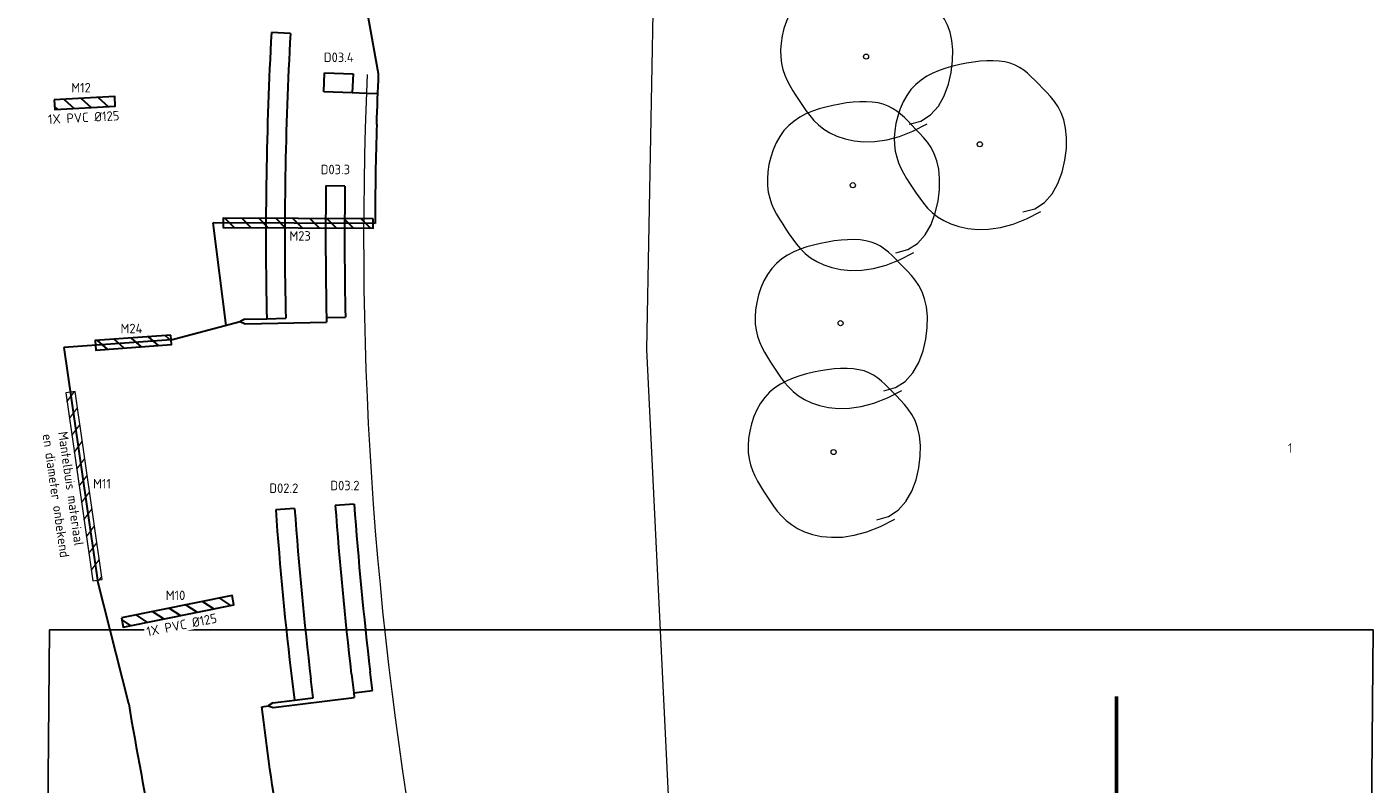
# Model space of a CAD drawing. Header units: metres. Extents: x 196669 to 197684, y 355211 to 356669.
# Tile 11 of 18: x 197027 to 197098, y 355611 to 355651. Entities that reach past the tile are written whole.
import ezdxf
from ezdxf.enums import TextEntityAlignment as Align
from ezdxf.lldxf.tags import DXFTag

# ---------------------------------------------------------------- set-up
doc = ezdxf.new("R2010")
doc.units = ezdxf.units.M
for name, color, linetype, lineweight in [('B-WE-GR-BOOM-S', 252, 'Continuous', 18), ('B-WE-KL-DATA_KOPPELKABEL_GLASVEZEL-G', 104, 'KL-GLASVEZEL-N', 20), ('B-WE-KL-MANTELBUIS-G', 104, 'Continuous', 18), ('B-WE-KL-MANTELBUIS-T25', 7, 'Continuous', 18), ('B-WE-KL-MANTELBUIS_NUMMERING-T25', 104, 'Continuous', 18), ('B-WE-OG-BEBOUWING_HUISNUMMER-T35', 252, 'Continuous', 9), ('N-WE-KL-MANTELBUIS-G', 4, 'Continuous', 30), ('N-WE-KL-MANTELBUIS-T25', 4, 'Continuous', 25), ('N-WE-KL-VRI_KABEL-G', 30, 'Continuous', 30), ('N-WE-KL-VRI_UITSLIJPER-G', 130, 'Continuous', 30), ('N-WE-VW-VRI-ONTRUIMINGSTIJDEN_OTTO-G', 7, 'Continuous', 25), ('N-WE-VW-VRI_DETECTIELUS-G', 3, 'Continuous', 30), ('N-WE-VW-VRI_DETECTIELUS-T25', 7, 'Continuous', 30), ('N01-WE-VH-KANTOPSLUITING_TROTTOIRBAND_180X200-G', 5, 'Continuous', 18), ('V-WE-KL-MANTELBUIS-G', 1, 'Continuous', 30), ('V-WE-KL-MANTELBUIS-T25', 1, 'Continuous', 25)]:
    doc.layers.add(name, color=color, linetype=linetype, lineweight=lineweight)
doc.styles.add('NLCS-ISO-M200-T25', font='NLCS-ISO.ttf', dxfattribs={"height": 0.5})
doc.styles.get("Standard").update_dxf_attribs({"font": 'Microsoft JhengHei.ttf'})
tags = doc.linetypes.add('KL-GLASVEZEL-N', pattern='A,4,-1,[101,NLCS.SHX,S=0.5,R=0,X=0,Y=0],-1,4,-1,["G",Standard,S=1,R=0,X=-0.25,Y=-0.5],-1.5', length=12.5).pattern_tags.tags
tags[18] = DXFTag(74, 10)

# ---------------------------------------------------------------- blocks, each defined once
blk = doc.blocks.new('SGR-BOOM_09')
blk.add_lwpolyline([(-2.711, 3.837), (-3.391, 3.615), (-3.939, 3.223), (-4.367, 2.697), (-4.684, 2.075), (-4.901, 1.394), (-5.029, 0.692), (-5.078, 0.004), (-5.057, -0.631), (-4.978, -1.184), (-4.849, -1.658), (-4.679, -2.064), (-4.477, -2.414), (-4.251, -2.716), (-4.01, -2.983), (-3.764, -3.225), (-3.519, -3.452), (-3.284, -3.674), (-3.056, -3.889), (-2.829, -4.093), (-2.6, -4.282), (-2.363, -4.453), (-2.114, -4.603), (-1.847, -4.727), (-1.559, -4.822), (-1.246, -4.884), (-0.91, -4.917), (-0.554, -4.921), (-0.182, -4.9), (0.202, -4.856), (0.595, -4.791), (0.994, -4.707), (1.395, -4.608), (1.794, -4.494), (2.188, -4.363), (2.571, -4.21), (2.939, -4.034), (3.289, -3.828), (3.615, -3.591), (3.913, -3.317), (4.179, -3.005), (4.41, -2.651), (4.604, -2.263), (4.761, -1.849), (4.881, -1.421), (4.964, -0.986), (5.01, -0.553), (5.019, -0.132), (4.99, 0.267), (4.925, 0.639), (4.826, 0.985), (4.699, 1.309), (4.548, 1.616), (4.377, 1.91), (4.191, 2.196), (3.994, 2.477), (3.79, 2.759), (3.583, 3.043), (3.366, 3.327), (3.134, 3.606), (2.878, 3.874), (2.592, 4.126), (2.268, 4.357), (1.9, 4.563), (1.48, 4.737), (1.004, 4.874), (0.471, 4.963), (-0.115, 4.99), (-0.752, 4.944), (-1.438, 4.81), (-2.17, 4.577), (-2.945, 4.231), (-3.76, 3.761)])
blk.add_circle((0, 0), 0.15)

msp = doc.modelspace()

# ---------------------------------------------------------------- hatches: boundary and pattern name
at = {"layer": 'B-WE-KL-MANTELBUIS-G'}
h = msp.add_hatch(dxfattribs=at)
h.set_pattern_fill('ANSI31', color=256, scale=0.2, angle=188.1892024)
h.paths.add_polyline_path([(197028.891, 355631.887), (197030.315, 355621.989), (197030.81, 355622.061), (197029.385, 355631.959)])
at = {"layer": 'N-WE-KL-MANTELBUIS-G'}
h = msp.add_hatch(dxfattribs=at)
h.set_pattern_fill('ANSI31', color=256, scale=0.2, angle=94.0857042)
h.paths.add_polyline_path([(197034.426, 355634.924), (197030.436, 355634.637), (197030.472, 355634.138), (197034.462, 355634.426)])
at = {"layer": 'V-WE-KL-MANTELBUIS-G'}
h = msp.add_hatch(dxfattribs=at)
h.set_pattern_fill('ANSI31', color=256, scale=0.2, angle=273.0911494)
h.paths.add_polyline_path([(197028.284, 355647.317), (197028.311, 355646.818), (197031.504, 355646.99), (197031.478, 355647.49)])
h = msp.add_hatch(dxfattribs=at)
h.set_pattern_fill('ANSI31', color=256, scale=0.2, angle=281.2966498)
h.paths.add_polyline_path([(197031.825, 355620.04), (197031.923, 355619.55), (197037.76, 355620.716), (197037.662, 355621.206)])

# ---------------------------------------------------------------- linework, layer by layer
at = {"layer": 'B-WE-KL-DATA_KOPPELKABEL_GLASVEZEL-G', "ltscale": 0.2, "flags": 128}
msp.add_lwpolyline([(197040.433, 355749.254), (197040.47, 355749.501, -0.414214), (197040.64, 355749.628), (197041.516, 355749.499, -0.406235), (197041.643, 355749.332), (197041.529, 355748.382), (197041.961, 355747.429), (197043.313, 355746.618), (197045.315, 355746.235), (197049.424, 355745.116), (197053.063, 355744.153), (197053.482, 355744), (197065.118, 355741.925), (197073.022, 355740.342), (197076.809, 355739.8), (197077.468, 355739.676), (197080.238, 355736.742), (197081.712, 355735.421), (197083.379, 355734.221), (197083.567, 355733.159), (197082.339, 355721.975), (197082.24, 355720.92), (197081.342, 355709.967), (197081.037, 355707.399, -0.179896), (197080.957, 355707.244), (197073.842, 355700.742), (197068.528, 355696.526), (197067.024, 355691.862), (197065.775, 355687.277), (197063.057, 355676.807), (197061.538, 355668.524), (197059.873, 355653.776), (197059.508, 355634.173), (197060.887, 355605.642), (197061.095, 355604.492)], format="xyb", dxfattribs=at)
at = {"layer": 'B-WE-KL-MANTELBUIS-G', "flags": 128}
msp.add_lwpolyline([(197028.891, 355631.887), (197030.315, 355621.989), (197030.81, 355622.061), (197029.385, 355631.959)], close=True, dxfattribs=at)
at = {"layer": 'N-WE-KL-MANTELBUIS-G', "flags": 128}
msp.add_lwpolyline([(197034.426, 355634.924), (197030.436, 355634.637), (197030.472, 355634.138), (197034.462, 355634.426)], close=True, dxfattribs=at)
at = {"layer": 'N-WE-KL-VRI_KABEL-G'}
for p, q in [((197045.344, 355647.635), (197044.744, 355647.658)), ((197032.212, 355615.508), (197030.562, 355622.025)), ((197039.223, 355615.353), (197039.571, 355615.396))]:
    msp.add_line(p, q, dxfattribs=at)
at = {"layer": 'N-WE-KL-VRI_KABEL-G', "flags": 128}
for points in [[(197045.287, 355646.026, 0.006751), (197045.197, 355640.812, 0.006751)], [(197032.212, 355615.508, 0.018486), (197035.213, 355600.956, 0.001359), (197035.476, 355599.896)], [(197041.292, 355602.25, -0.016537), (197039.223, 355615.353, -0.016537)]]:
    msp.add_lwpolyline(points, format="xyb", dxfattribs=at)
for points in [[(197037.348, 355635.441), (197036.669, 355640.846)], [(197045.197, 355640.812), (197045.197, 355640.812), (197036.669, 355640.846)], [(197034.444, 355634.675), (197038.094, 355635.638)], [(197038.342, 355635.768), (197038.094, 355635.638), (197038.347, 355635.518)], [(197039.804, 355615.551), (197039.571, 355615.396), (197039.834, 355615.303)]]:
    msp.add_lwpolyline(points, dxfattribs=at)
at = {"layer": 'N-WE-KL-VRI_UITSLIJPER-G'}
for p, q in [((197044.744, 355647.658), (197043.995, 355647.688)), ((197038.341, 355635.768), (197039.489, 355635.793)), ((197038.347, 355635.518), (197042.643, 355635.611)), ((197039.804, 355615.551), (197040.947, 355615.692)), ((197039.834, 355615.303), (197044.105, 355615.83)), ((197044.074, 355616.078), (197044.105, 355615.83))]:
    msp.add_line(p, q, dxfattribs=at)
msp.add_arc((197238.295, 355640.067), 195.703, 181.23168, 181.30487, dxfattribs=at)
at = {"layer": 'N-WE-VW-VRI-ONTRUIMINGSTIJDEN_OTTO-G', "color": 254}
msp.add_lwpolyline([(197027.418, 355551.501), (197097.19, 355551.501), (197097.807, 355619.396), (197028.035, 355619.396)], close=True, dxfattribs=at)
at = {"layer": 'N-WE-VW-VRI-ONTRUIMINGSTIJDEN_OTTO-G', "color": 7, "const_width": 0.2}
msp.add_lwpolyline([(197084.279, 355615.896), (197084.279, 355595.896)], dxfattribs=at)
at = {"layer": 'N-WE-VW-VRI_DETECTIELUS-G'}
for p, q in [((197040.734, 355650.81), (197039.736, 355650.864)), ((197042.496, 355647.746), (197042.537, 355648.746)), ((197042.537, 355648.746), (197044.036, 355648.687)), ((197044.036, 355648.687), (197043.995, 355647.688)), ((197043.995, 355647.688), (197042.496, 355647.746)), ((197043.612, 355642.781), (197042.612, 355642.795)), ((197039.489, 355635.793), (197040.488, 355635.814)), ((197042.638, 355635.861), (197043.638, 355635.882)), ((197040.958, 355625.802), (197039.96, 355625.73)), ((197044.099, 355626.029), (197043.102, 355625.957)), ((197043.948, 355617.073), (197044.074, 355616.078)), ((197045.066, 355616.201), (197044.941, 355617.194)), ((197040.821, 355616.691), (197040.947, 355615.692)), ((197041.94, 355615.815), (197041.814, 355616.812)), ((197040.947, 355615.692), (197041.94, 355615.815)), ((197044.074, 355616.078), (197045.066, 355616.201))]:
    msp.add_line(p, q, dxfattribs=at)
for radius, start, end in [(198.853, 176.88759, 181.23168), (197.853, 176.88759, 181.23168), (195.703, 179.2014, 181.23168), (194.703, 179.2014, 181.23168), (198.853, 184.13454, 186.75104), (197.853, 184.13454, 186.74995), (195.703, 184.13454, 186.74756), (194.703, 184.13454, 186.74644)]:
    msp.add_arc((197238.295, 355640.067), radius, start, end, dxfattribs=at)
at = {"layer": 'V-WE-KL-MANTELBUIS-G', "flags": 128}
for points in [[(197028.284, 355647.317), (197028.311, 355646.818), (197031.504, 355646.99), (197031.478, 355647.49)], [(197031.825, 355620.04), (197031.923, 355619.55), (197037.76, 355620.716), (197037.662, 355621.206)]]:
    msp.add_lwpolyline(points, close=True, dxfattribs=at)

# ---------------------------------------------------------------- block references
at = {"layer": 'B-WE-GR-BOOM-S', "xscale": 0.9000000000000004, "yscale": 0.9000000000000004, "zscale": 0.9000000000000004, "rotation": 177.2882798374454}
for p in [(197071.081, 355649.601), (197077.075, 355644.982), (197070.384, 355642.825), (197069.738, 355635.557), (197069.369, 355628.769)]:
    msp.add_blockref('SGR-BOOM_09', p, dxfattribs=at)

# ---------------------------------------------------------------- texts
at = {"layer": 'B-WE-OG-BEBOUWING_HUISNUMMER-T35', "style": 'NLCS-ISO-M200-T25'}
msp.add_text('1', height=0.5, dxfattribs=at).set_placement((197093.436, 355628.978), align=Align.MIDDLE)

# ---------------------------------------------------------------- next in the draw order: texts
at = {"layer": 'B-WE-KL-MANTELBUIS-T25', "char_height": 0.5, "attachment_point": 1, "style": 'NLCS-ISO-M200-T25', "bg_fill": 3, "box_fill_scale": 1.2, "bg_fill_color": 256, "bg_fill_transparency": 0}
for s, insert, width, rotation in [('1X PVC %%C125', (197027.945, 355646.543), 3.86952, 3.09115), ('Mantelbuis materiaal en diameter onbekend', (197028.987, 355629.881), 6.62966, 278.1892), ('1X PVC %%C125', (197033.108, 355619.541), 3.94627, 11.29665)]:
    msp.add_mtext(s, dxfattribs=dict(at, insert=insert, width=width, rotation=rotation))
at = {"layer": 'B-WE-KL-MANTELBUIS_NUMMERING-T25', "insert": (197030.334, 355627.35), "char_height": 0.5, "width": 0.64381, "attachment_point": 1, "style": 'NLCS-ISO-M200-T25', "bg_fill": 3, "box_fill_scale": 1.2, "bg_fill_color": 256, "bg_fill_transparency": 0}
msp.add_mtext('M11', dxfattribs=at)
at = {"layer": 'N-WE-KL-MANTELBUIS-T25', "char_height": 0.5, "width": 0.64381, "attachment_point": 1, "style": 'NLCS-ISO-M200-T25', "bg_fill": 3, "box_fill_scale": 1.2, "bg_fill_color": 256, "bg_fill_transparency": 0}
for s, insert in [('M23', (197040.684, 355640.403)), ('M24', (197031.783, 355635.525))]:
    msp.add_mtext(s, dxfattribs=dict(at, insert=insert))
at = {"layer": 'N-WE-VW-VRI_DETECTIELUS-T25', "char_height": 0.5, "attachment_point": 2, "style": 'NLCS-ISO-M200-T25', "bg_fill": 3, "box_fill_scale": 1.2, "bg_fill_color": 256, "bg_fill_transparency": 0}
for s, insert in [('D03.4', (197043.282, 355649.813)), ('D03.3', (197043.106, 355643.903)), ('D02.2', (197040.387, 355627.112)), ('D03.2', (197043.609, 355627.254))]:
    msp.add_mtext(s, dxfattribs=dict(at, insert=insert))
at = {"layer": 'V-WE-KL-MANTELBUIS-T25', "char_height": 0.5, "width": 0.64381, "attachment_point": 1, "style": 'NLCS-ISO-M200-T25', "bg_fill": 3, "box_fill_scale": 1.2, "bg_fill_color": 256, "bg_fill_transparency": 0}
for s, insert in [('M12', (197029.185, 355648.211)), ('M10', (197034.166, 355621.469))]:
    msp.add_mtext(s, dxfattribs=dict(at, insert=insert))

# ---------------------------------------------------------------- next in the draw order: hatches: boundary and pattern name
at = {"layer": 'N-WE-KL-MANTELBUIS-G'}
h = msp.add_hatch(dxfattribs=at)
h.set_pattern_fill('ANSI31', color=256, scale=0.2, angle=269.7663956)
h.paths.add_polyline_path([(197045.098, 355641.062), (197037.187, 355641.094), (197037.185, 355640.594), (197045.096, 355640.562)])

# ---------------------------------------------------------------- next in the draw order: linework, layer by layer
msp.add_lwpolyline([(197045.098, 355641.062), (197037.187, 355641.094), (197037.185, 355640.594), (197045.096, 355640.562)], close=True, dxfattribs=at)
at = {"layer": 'N-WE-KL-VRI_KABEL-G', "flags": 128}
msp.add_lwpolyline([(197045.287, 355646.026, -0.003461), (197045.388, 355648.697), (197043.169, 355661.036, -0.003205), (197043.454, 355663.536)], format="xyb", dxfattribs=at)
for points in [[(197034.444, 355634.675), (197028.8, 355634.268)], [(197028.8, 355634.268), (197030.562, 355622.025)]]:
    msp.add_lwpolyline(points, dxfattribs=at)
at = {"layer": 'N01-WE-VH-KANTOPSLUITING_TROTTOIRBAND_180X200-G', "ltscale": 0.2}
msp.add_arc((197238.295, 355640.067), 193.7, 177.45839, 190.85951, dxfattribs=at)

doc.saveas('drawing.dxf')
